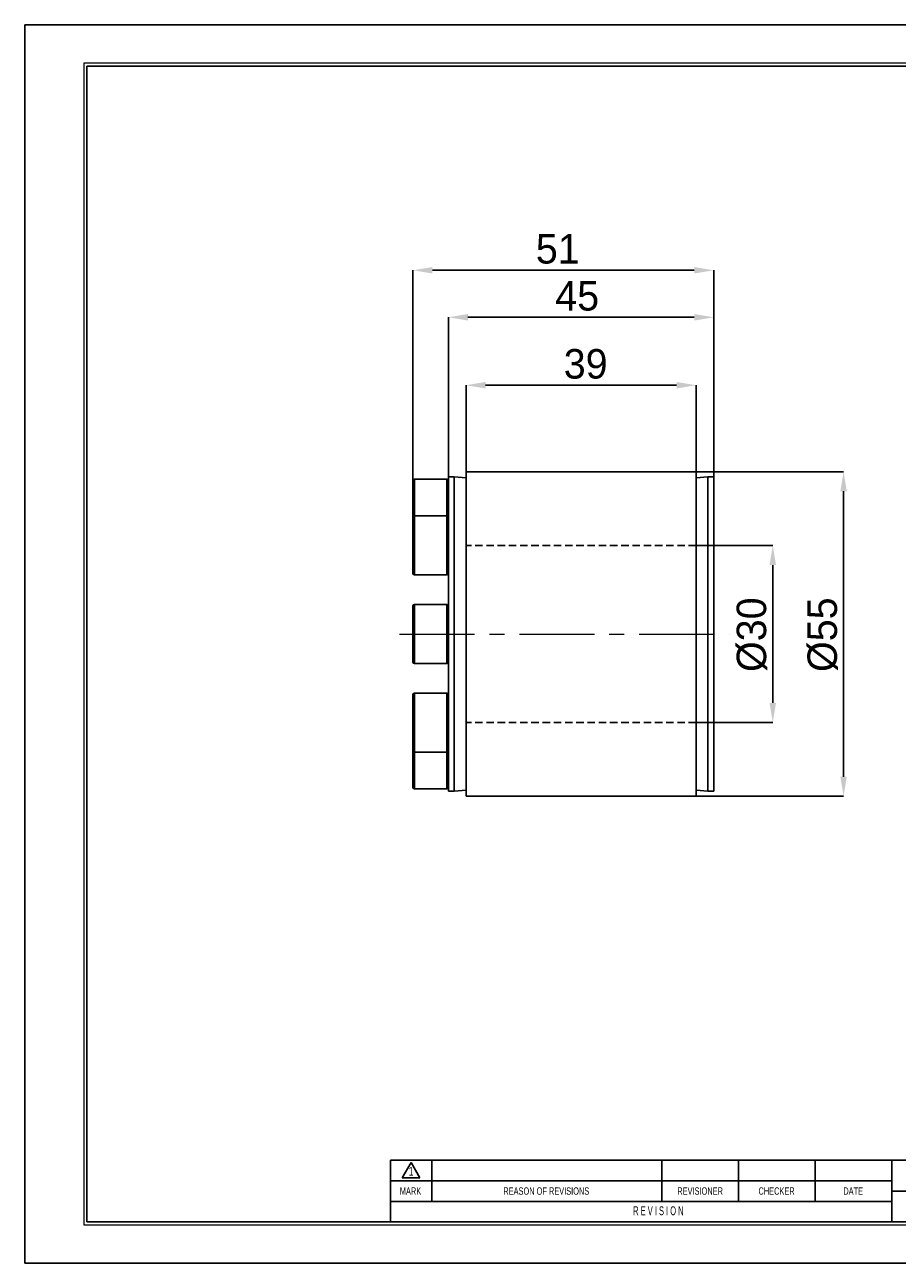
# Model space of a CAD drawing. Header units: millimetres. Extents: x 0 to 297, y 0 to 210.
# Tile 1 of 2: x 0 to 148, y 0 to 210. Entities that reach past the tile are written whole.
import ezdxf
from ezdxf.enums import TextEntityAlignment as Align

# ---------------------------------------------------------------- set-up
doc = ezdxf.new("R2010")
doc.units = ezdxf.units.MM
doc.header["$PDSIZE"] = -1
doc.linetypes.add('CENTERX2', pattern=[20.32, 12.7, -2.54, 2.54, -2.54])
doc.linetypes.add('HIDDEN', pattern=[1.905, 1.27, -0.635])
for name, color, linetype in [('가상선', 2, 'HIDDEN'), ('문자', 7, 'Continuous'), ('중심선', 1, 'CENTERX2')]:
    doc.layers.add(name, color=color, linetype=linetype)
doc.layers.add('치수선', color=5, linetype='Continuous', lineweight=15)
doc.styles.add('SLDTEXTSTYLE0', font='TXT', dxfattribs={"width": 0.75})
doc.styles.add('SLDTEXTSTYLE2', font='TXT', dxfattribs={"width": 0.75, "bigfont": 'bigfont'})
doc.styles.add('SLDTEXTSTYLE8', font='TXT', dxfattribs={"width": 0.633333})
doc.dimstyles.new('SLDDIMSTYLE0', dxfattribs={"dimtxt": 3.5, "dimasz": 3.302, "dimexe": 0, "dimexo": 0.0625, "dimgap": 0.875, "dimtad": 1, "dimrnd": 1e-09, "dimzin": 12, "dimdsep": 46, "dimtxsty": 'SLDTEXTSTYLE0', "dimsah": 1, "dimcen": 0.09, "dimadec": 0, "dimazin": 3, "dimtfac": 1, "dimtofl": 0, "dimtmove": 0, "dimatfit": 3, "dimfxl": 1, "dimfrac": 2, "dimtolj": 1, "dimtzin": 12, "dimarcsym": 0})

# ---------------------------------------------------------------- blocks, each defined once
blk = doc.blocks.new('AAAA')
at = {"color": 250, "true_color": 0x191924}
for p, q in [((-298.87, 124.28), (-595.87, 124.28)), ((-595.87, 124.28), (-595.87, -85.72)), ((-595.87, -85.72), (-298.87, -85.72))]:
    blk.add_line(p, q, dxfattribs=at)
at = {"lineweight": 0}
for p, q in [((-305.37, 117.78), (-585.87, 117.78)), ((-585.87, 117.78), (-585.87, -79.22)), ((-585.87, -79.22), (-305.37, -79.22))]:
    blk.add_line(p, q, dxfattribs=at)
for p, q in [((-305.87, 117.28), (-585.37, 117.28)), ((-585.37, 117.28), (-585.37, -78.72)), ((-435.87, -68.22), (-533.87, -68.22)), ((-533.87, -68.22), (-533.87, -78.72)), ((-531.87, -71.21), (-530.37, -68.61)), ((-530.37, -68.61), (-528.87, -71.21)), ((-526.87, -68.22), (-526.87, -75.22)), ((-487.87, -68.22), (-487.87, -75.22)), ((-474.87, -68.22), (-474.87, -75.22)), ((-461.87, -68.22), (-461.87, -75.22)), ((-448.87, -68.22), (-448.87, -78.72)), ((-531.87, -71.21), (-528.87, -71.21)), ((-448.87, -71.72), (-533.87, -71.72)), ((-448.87, -75.22), (-533.87, -75.22)), ((-448.87, -73.52), (-435.87, -73.52)), ((-585.37, -78.72), (-305.87, -78.72))]:
    blk.add_line(p, q)
at = {"color": 250, "true_color": 0x191924, "width": 0.75}
for tag, height, style, p in [('TITLE', 2.5, 'SLDTEXTSTYLE2', (-358.7, -62.04)), ('도번', 2.5, 'SLDTEXTSTYLE2', (-344.69, -70.81)), ('필렛', 1.15, 'SLDTEXTSTYLE0', (-416.62, -75.73)), ('SCALE', 1.2, 'SLDTEXTSTYLE0', (-342.09, -76.51)), ('DATE', 1.2, 'SLDTEXTSTYLE0', (-318.85, -76.56)), ('모따기', 1.15, 'SLDTEXTSTYLE0', (-416.62, -78.33))]:
    blk.add_attdef(tag, text='', height=height, dxfattribs=dict(at, style=style)).set_placement(p, align=Align.BOTTOM_LEFT)
at = {"layer": '문자', "attachment_point": 2}
for s, insert, char_height, style in [('1', (-530.38, -69.37), 1.5, 'SLDTEXTSTYLE0'), ('MARK', (-530.48, -72.85), 1.25, 'SLDTEXTSTYLE0'), ('REASON OF REVISIONS', (-507.46, -72.85), 1.25, 'SLDTEXTSTYLE0'), ('REVISIONER', (-481.38, -72.85), 1.25, 'SLDTEXTSTYLE0'), ('CHECKER', (-468.42, -72.85), 1.25, 'SLDTEXTSTYLE0'), ('DATE', (-455.43, -72.85), 1.25, 'SLDTEXTSTYLE0'), ('R E V I S I O N', (-488.46, -76.07), 1.5, 'SLDTEXTSTYLE8')]:
    blk.add_mtext(s, dxfattribs=dict(at, insert=insert, char_height=char_height, style=style))
blk = doc.blocks.new('_D')
at = {"layer": 'Defpoints', "color": 0}
for p in [(113.84, 121.76), (113.84, 91.76), (126.84, 91.76)]:
    blk.add_point(p, dxfattribs=at)
at = {"layer": '치수선', "color": 0, "lineweight": -2}
for p, q in [((113.91, 121.76), (126.84, 121.76)), ((126.84, 118.45), (126.84, 95.06)), ((113.91, 91.76), (126.84, 91.76))]:
    blk.add_line(p, q, dxfattribs=at)
at = {"layer": '치수선', "color": 0}
for points in [[(126.29, 118.45), (127.39, 118.45), (126.84, 121.76)], [(126.29, 95.06), (127.39, 95.06), (126.84, 91.76)]]:
    blk.add_solid(points, dxfattribs=at)
at = {"layer": '치수선', "color": 3, "insert": (120.72, 106.64), "char_height": 5, "attachment_point": 2, "rotation": 90}
blk.add_mtext('\\A1;%%c30', dxfattribs=at)
blk = doc.blocks.new('_D_1')
at = {"layer": 'Defpoints', "color": 0}
for p in [(113.84, 134.26), (113.84, 79.26), (138.84, 79.26)]:
    blk.add_point(p, dxfattribs=at)
at = {"layer": '치수선', "color": 0, "lineweight": -2}
for p, q in [((113.91, 134.26), (138.84, 134.26)), ((138.84, 130.95), (138.84, 82.56)), ((113.91, 79.26), (138.84, 79.26))]:
    blk.add_line(p, q, dxfattribs=at)
at = {"layer": '치수선', "color": 0}
for points in [[(138.29, 130.95), (139.39, 130.95), (138.84, 134.26)], [(138.29, 82.56), (139.39, 82.56), (138.84, 79.26)]]:
    blk.add_solid(points, dxfattribs=at)
at = {"layer": '치수선', "color": 3, "insert": (132.72, 106.64), "char_height": 5, "attachment_point": 2, "rotation": 90}
blk.add_mtext('\\A1;%%c55', dxfattribs=at)
blk = doc.blocks.new('_D_2')
at = {"layer": 'Defpoints', "color": 0}
for p in [(74.84, 148.94), (74.84, 134.26), (113.84, 134.26)]:
    blk.add_point(p, dxfattribs=at)
at = {"layer": '치수선', "color": 0, "lineweight": -2}
for p, q in [((74.84, 134.32), (74.84, 148.94)), ((110.54, 148.94), (78.15, 148.94)), ((113.84, 134.32), (113.84, 148.94))]:
    blk.add_line(p, q, dxfattribs=at)
at = {"layer": '치수선', "color": 0}
for points in [[(78.15, 149.49), (78.15, 148.39), (74.84, 148.94)], [(110.54, 149.49), (110.54, 148.39), (113.84, 148.94)]]:
    blk.add_solid(points, dxfattribs=at)
at = {"layer": '치수선', "color": 3, "insert": (95.12, 155.07), "char_height": 5, "attachment_point": 2}
blk.add_mtext('\\A1;39', dxfattribs=at)
blk = doc.blocks.new('_D_3')
at = {"layer": 'Defpoints', "color": 0}
for p in [(71.84, 160.46), (71.84, 133.42), (116.84, 133.42)]:
    blk.add_point(p, dxfattribs=at)
at = {"layer": '치수선', "color": 0, "lineweight": -2}
for p, q in [((71.84, 133.48), (71.84, 160.46)), ((113.54, 160.46), (75.15, 160.46)), ((116.84, 133.48), (116.84, 160.46))]:
    blk.add_line(p, q, dxfattribs=at)
at = {"layer": '치수선', "color": 0}
for points in [[(75.15, 161.01), (75.15, 159.91), (71.84, 160.46)], [(113.54, 161.01), (113.54, 159.91), (116.84, 160.46)]]:
    blk.add_solid(points, dxfattribs=at)
at = {"layer": '치수선', "color": 3, "insert": (93.68, 166.6), "char_height": 5, "attachment_point": 2}
blk.add_mtext('\\A1;45', dxfattribs=at)
blk = doc.blocks.new('_D_4')
at = {"layer": 'Defpoints', "color": 0}
for p in [(65.84, 168.43), (65.84, 132.76), (116.84, 133.42)]:
    blk.add_point(p, dxfattribs=at)
at = {"layer": '치수선', "color": 0, "lineweight": -2}
for p, q in [((65.84, 132.82), (65.84, 168.43)), ((113.54, 168.43), (69.15, 168.43)), ((116.84, 133.48), (116.84, 168.43))]:
    blk.add_line(p, q, dxfattribs=at)
at = {"layer": '치수선', "color": 0}
for points in [[(69.15, 168.98), (69.15, 167.88), (65.84, 168.43)], [(113.54, 168.98), (113.54, 167.88), (116.84, 168.43)]]:
    blk.add_solid(points, dxfattribs=at)
at = {"layer": '치수선', "color": 3, "insert": (90.39, 174.57), "char_height": 5, "attachment_point": 2}
blk.add_mtext('\\A1;51', dxfattribs=at)

msp = doc.modelspace()

# ---------------------------------------------------------------- linework, layer by layer
for p, q in [((65.844, 126.531), (65.844, 132.755)), ((71.594, 133.005), (66.094, 133.005)), ((66.094, 133.005), (66.094, 126.781)), ((71.594, 126.781), (71.594, 133.005)), ((72.844, 133.419), (71.844, 133.419)), ((71.844, 106.755), (71.844, 133.419)), ((74.844, 133.252), (72.844, 133.419)), ((72.844, 106.755), (72.844, 133.419)), ((113.844, 134.255), (74.844, 134.255)), ((74.844, 79.255), (74.844, 134.255)), ((113.844, 79.255), (113.844, 134.255)), ((115.844, 133.419), (113.844, 133.252)), ((116.844, 133.419), (115.844, 133.419)), ((115.844, 133.419), (115.844, 80.092)), ((116.844, 133.419), (116.844, 80.092)), ((65.844, 126.531), (65.844, 117.031)), ((71.594, 126.781), (66.094, 126.781)), ((66.094, 126.781), (66.094, 116.781)), ((71.594, 116.781), (71.594, 126.781)), ((66.094, 116.781), (71.594, 116.781)), ((65.844, 110.114), (65.844, 111.505)), ((71.594, 111.755), (66.094, 111.755)), ((66.094, 111.755), (66.094, 110.291)), ((71.594, 110.291), (71.594, 111.755)), ((65.844, 102.005), (65.844, 110.114)), ((66.094, 110.291), (66.094, 101.755)), ((71.594, 101.755), (71.594, 110.291)), ((71.844, 80.092), (71.844, 106.755)), ((72.844, 80.092), (72.844, 106.755)), ((74.844, 79.255), (74.844, 105.755)), ((113.844, 79.255), (113.844, 105.755)), ((66.094, 101.755), (71.594, 101.755)), ((71.594, 96.729), (66.094, 96.729)), ((66.094, 96.729), (66.094, 91.729)), ((71.594, 91.729), (71.594, 96.729)), ((65.844, 91.729), (65.844, 96.479)), ((65.844, 86.979), (65.844, 91.729)), ((66.094, 91.729), (66.094, 86.729)), ((71.594, 86.729), (71.594, 91.729)), ((65.844, 82.146), (65.844, 86.979)), ((66.094, 86.729), (71.594, 86.729)), ((66.094, 86.729), (66.094, 81.97)), ((71.594, 81.97), (71.594, 86.729)), ((65.844, 80.755), (65.844, 82.146)), ((66.094, 81.97), (66.094, 80.505)), ((71.594, 80.505), (71.594, 81.97)), ((66.094, 80.505), (71.594, 80.505)), ((71.844, 80.092), (72.844, 80.092)), ((72.844, 80.092), (74.844, 80.258)), ((113.844, 80.258), (115.844, 80.092)), ((115.844, 80.092), (116.844, 80.092)), ((74.844, 79.255), (113.844, 79.255))]:
    msp.add_line(p, q)
for centre, start, end in [((66.094, 132.755), 90, 180), ((71.594, 132.755), 0, 90), ((66.094, 126.531), 90, 180), ((71.594, 126.531), 0, 90), ((66.094, 117.031), 180, 270), ((71.594, 117.031), 270, 0), ((66.094, 111.505), 90, 180), ((71.594, 111.505), 0, 90), ((66.094, 102.005), 180, 270), ((71.594, 102.005), 270, 0), ((66.094, 96.479), 90, 180), ((71.594, 96.479), 0, 90), ((66.094, 86.979), 180, 270), ((71.594, 86.979), 270, 0), ((66.094, 80.755), 180, 270), ((71.594, 80.755), 270, 0)]:
    msp.add_arc(centre, 0.25, start, end)
at = {"layer": '가상선'}
for p, q in [((113.844, 121.755), (74.844, 121.755)), ((113.844, 91.755), (74.844, 91.755))]:
    msp.add_line(p, q, dxfattribs=at)
at = {"layer": '중심선', "linetype": 'CENTERX2', "lineweight": 0}
msp.add_line((63.57, 106.755), (119.467, 106.755), dxfattribs=at)

# ---------------------------------------------------------------- block references
at = {"color": 7, "linetype": 'Continuous'}
msp.add_blockref('AAAA', (595.902, 85.776), dxfattribs=at)

# ---------------------------------------------------------------- dimensions: what is measured, and where the dimension line sits
at = {"layer": '치수선', "color": 5, "true_color": 0x0000ff}
for base, p1, p2, picture, middle in [((65.844, 168.427), (116.844, 133.419), (65.844, 132.755), '_D_4', (90.389, 168.427)), ((71.844, 160.463), (116.844, 133.419), (71.844, 133.419), '_D_3', (93.682, 160.463)), ((74.844, 148.94), (113.844, 134.255), (74.844, 134.255), '_D_2', (95.117, 148.94))]:
    dim = msp.add_linear_dim(base=base, p1=p1, p2=p2, dimstyle='SLDDIMSTYLE0', override={"dimtxt": 5, "dimgap": 1, "dimtxsty": 'Standard', "dimclrt": 3}, dxfattribs=at)
    dim.commit()
    dim.dimension.update_dxf_attribs({"geometry": picture, "text_midpoint": middle, "dimtype": 160})
for base, p1, p2, picture, middle in [((138.844, 79.255), (113.844, 134.255), (113.844, 79.255), '_D_1', (138.844, 106.64)), ((126.844, 91.755), (113.844, 121.755), (113.844, 91.755), '_D', (126.844, 106.64))]:
    dim = msp.add_linear_dim(base=base, p1=p1, p2=p2, angle=90, text='%%c<>', dimstyle='SLDDIMSTYLE0', override={"dimtxt": 5, "dimgap": 1, "dimtxsty": 'Standard', "dimclrt": 3}, dxfattribs=at)
    dim.commit()
    dim.dimension.update_dxf_attribs({"geometry": picture, "text_midpoint": middle, "dimtype": 160})

doc.saveas('drawing.dxf')
